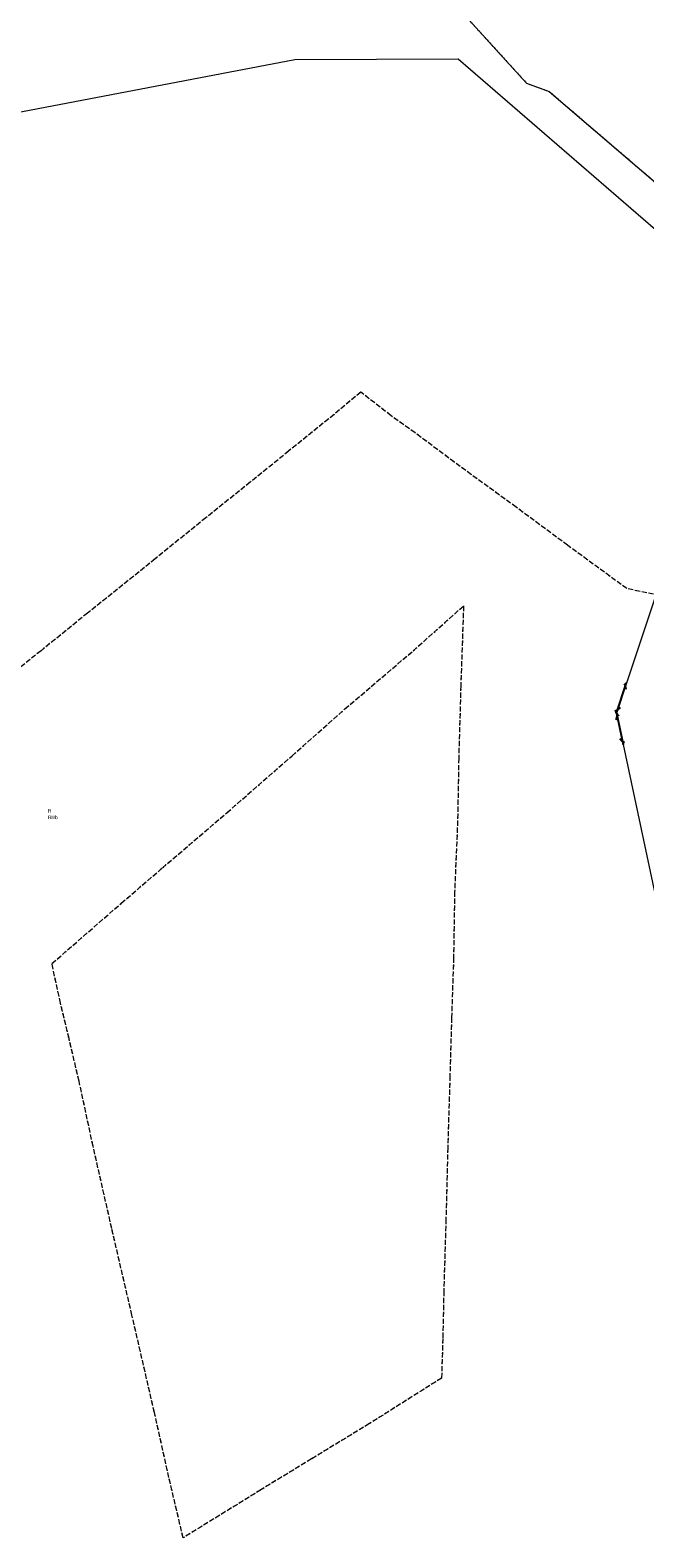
# Model space of a CAD drawing. Header units: metres. Extents: x 5549007 to 5551206, y 5955197 to 5958932.
# Tile 11 of 23: x 5549799 to 5549977, y 5957942 to 5958378. Entities that reach past the tile are written whole.
import ezdxf
from ezdxf.enums import TextEntityAlignment as Align

# ---------------------------------------------------------------- set-up
doc = ezdxf.new("R2010")
doc.units = ezdxf.units.M
for name, pattern in [('219-500', [0]), ('egkk-500', [2, 1.5, -0.5]), ('egug-500', [1, 0.5, -0.5]), ('sutp_500', [0])]:
    doc.linetypes.add(name, pattern=pattern)
doc.layers.get('0').update_dxf_attribs({"color": 2, "lineweight": 5})
doc.styles.get("Standard").update_dxf_attribs({"font": 'Working1250', "width": 0.75})

# ---------------------------------------------------------------- blocks, each defined once
blk = doc.blocks.new('SUTP')
at = {"color": 0, "linetype": 'Continuous'}
for p, q in [((0, 0), (0.866, 0.5)), ((0, 0), (9.232, 0)), ((1.866, -0.5), (1, 0)), ((7.366, -0.5), (8.232, 0)), ((9.232, 0), (8.366, 0.5))]:
    blk.add_line(p, q, dxfattribs=at)

msp = doc.modelspace()

# ---------------------------------------------------------------- linework, layer by layer
at = {"layer": '217-kontur klasyfikacyjny', "color": 92, "linetype": 'egkk-500', "lineweight": 18, "flags": 128}
for points in [[(5549894.65, 5958273.5), (5549886.93, 5958267.03)], [(5549903.41, 5958266.67), (5549894.65, 5958273.5)], [(5549886.93, 5958267.03), (5549873.86, 5958256.48)], [(5549910.34, 5958261.72), (5549903.41, 5958266.67)], [(5549921.69, 5958253.22), (5549910.34, 5958261.72)], [(5549873.86, 5958256.48), (5549862.73, 5958247.44)], [(5549939.56, 5958240.21), (5549921.69, 5958253.22)], [(5549862.73, 5958247.44), (5549849.89, 5958237.19)], [(5549954.42, 5958229.21), (5549939.56, 5958240.21)], [(5549849.89, 5958237.19), (5549835.28, 5958225.32)], [(5549971.5, 5958216.69), (5549954.42, 5958229.21)], [(5549835.28, 5958225.32), (5549815.74, 5958209.64)], [(5549981.22, 5958214.68), (5549971.5, 5958216.69)], [(5549815.74, 5958209.64), (5549802.27, 5958198.74)], [(5549909.75, 5958198.69), (5549924.34, 5958211.69)], [(5549924.34, 5958211.69), (5549923.55, 5958188.67)], [(5549802.27, 5958198.74), (5549784.58, 5958184.54)], [(5549890.09, 5958181.92), (5549909.75, 5958198.69)], [(5549923.55, 5958188.67), (5549922.94, 5958167.7)], [(5549874.79, 5958168.38), (5549890.09, 5958181.92)], [(5549855.94, 5958151.9), (5549874.79, 5958168.38)], [(5549922.94, 5958167.7), (5549922.63, 5958149.61)], [(5549837.33, 5958135.96), (5549855.94, 5958151.9)], [(5549922.63, 5958149.61), (5549921.76, 5958129.1)], [(5549825.46, 5958125.76), (5549837.33, 5958135.96)], [(5549921.76, 5958129.1), (5549921.46, 5958110.06)], [(5549805.41, 5958108.31), (5549825.46, 5958125.76)], [(5549921.46, 5958110.06), (5549920.88, 5958092.68)], [(5549807.9, 5958096.89), (5549805.41, 5958108.31)], [(5549810.35, 5958086.69), (5549807.9, 5958096.89)], [(5549920.88, 5958092.68), (5549920.4, 5958075.9)], [(5549813.26, 5958074.34), (5549810.35, 5958086.69)], [(5549817.31, 5958055.54), (5549813.26, 5958074.34)], [(5549920.4, 5958075.9), (5549919.78, 5958055.16)], [(5549822.7, 5958031.77), (5549817.31, 5958055.54)], [(5549919.78, 5958055.16), (5549919.25, 5958034.5)], [(5549828.55, 5958006.66), (5549822.7, 5958031.77)], [(5549919.25, 5958034.5), (5549918.63, 5958013.67)], [(5549918.63, 5958013.67), (5549918.34, 5958000)], [(5549835.02, 5957978.6), (5549828.55, 5958006.66)], [(5549918.34, 5958000), (5549917.99, 5957988.51)], [(5549917.99, 5957988.51), (5549897.14, 5957975.35)], [(5549839.2, 5957959.8), (5549835.02, 5957978.6)], [(5549897.14, 5957975.35), (5549880.4, 5957965.14)], [(5549880.4, 5957965.14), (5549865.79, 5957956.23)], [(5549843.34, 5957942.34), (5549839.2, 5957959.8)], [(5549865.79, 5957956.23), (5549843.34, 5957942.34)]]:
    msp.add_lwpolyline(points, dxfattribs=at)
at = {"layer": '218-kontur użytku gruntowego', "color": 3, "linetype": 'egug-500', "lineweight": 18, "flags": 128}
for points in [[(5549921.08, 5958386.38), (5549942.51, 5958362.78)], [(5549942.51, 5958362.78), (5549949.08, 5958360.41)], [(5549949.08, 5958360.41), (5549987.7, 5958327.3)], [(5549894.65, 5958273.5), (5549886.93, 5958267.03)], [(5549903.41, 5958266.67), (5549894.65, 5958273.5)], [(5549886.93, 5958267.03), (5549873.86, 5958256.48)], [(5549910.34, 5958261.72), (5549903.41, 5958266.67)], [(5549921.69, 5958253.22), (5549910.34, 5958261.72)], [(5549873.86, 5958256.48), (5549862.73, 5958247.44)], [(5549939.56, 5958240.21), (5549921.69, 5958253.22)], [(5549862.73, 5958247.44), (5549849.89, 5958237.19)], [(5549954.42, 5958229.21), (5549939.56, 5958240.21)], [(5549849.89, 5958237.19), (5549835.28, 5958225.32)], [(5549971.5, 5958216.69), (5549954.42, 5958229.21)], [(5549835.28, 5958225.32), (5549815.74, 5958209.64)], [(5549981.22, 5958214.68), (5549971.5, 5958216.69)], [(5549815.74, 5958209.64), (5549802.27, 5958198.74)], [(5549909.75, 5958198.69), (5549924.34, 5958211.69)], [(5549924.34, 5958211.69), (5549923.55, 5958188.67)], [(5549802.27, 5958198.74), (5549784.58, 5958184.54)], [(5549890.09, 5958181.92), (5549909.75, 5958198.69)], [(5549923.55, 5958188.67), (5549922.94, 5958167.7)], [(5549874.79, 5958168.38), (5549890.09, 5958181.92)], [(5549855.94, 5958151.9), (5549874.79, 5958168.38)], [(5549922.94, 5958167.7), (5549922.63, 5958149.61)], [(5549837.33, 5958135.96), (5549855.94, 5958151.9)], [(5549922.63, 5958149.61), (5549921.76, 5958129.1)], [(5549825.46, 5958125.76), (5549837.33, 5958135.96)], [(5549921.76, 5958129.1), (5549921.46, 5958110.06)], [(5549805.41, 5958108.31), (5549825.46, 5958125.76)], [(5549921.46, 5958110.06), (5549920.88, 5958092.68)], [(5549807.9, 5958096.89), (5549805.41, 5958108.31)], [(5549810.35, 5958086.69), (5549807.9, 5958096.89)], [(5549920.88, 5958092.68), (5549920.4, 5958075.9)], [(5549813.26, 5958074.34), (5549810.35, 5958086.69)], [(5549817.31, 5958055.54), (5549813.26, 5958074.34)], [(5549920.4, 5958075.9), (5549919.78, 5958055.16)], [(5549822.7, 5958031.77), (5549817.31, 5958055.54)], [(5549919.78, 5958055.16), (5549919.25, 5958034.5)], [(5549828.55, 5958006.66), (5549822.7, 5958031.77)], [(5549919.25, 5958034.5), (5549918.63, 5958013.67)], [(5549918.63, 5958013.67), (5549918.34, 5958000)], [(5549835.02, 5957978.6), (5549828.55, 5958006.66)], [(5549918.34, 5958000), (5549917.99, 5957988.51)], [(5549917.99, 5957988.51), (5549897.14, 5957975.35)], [(5549839.2, 5957959.8), (5549835.02, 5957978.6)], [(5549897.14, 5957975.35), (5549880.4, 5957965.14)], [(5549880.4, 5957965.14), (5549865.79, 5957956.23)], [(5549843.34, 5957942.34), (5549839.2, 5957959.8)], [(5549865.79, 5957956.23), (5549843.34, 5957942.34)]]:
    msp.add_lwpolyline(points, dxfattribs=at)
at = {"layer": '219-działka ewidencyjna', "color": 7, "linetype": '219-500', "lineweight": 18, "flags": 128}
for points in [[(5549921.08, 5958386.38), (5549942.51, 5958362.78)], [(5549801.46, 5958355.43), (5549875.55, 5958369.67)], [(5549875.55, 5958369.67), (5549922.75, 5958369.84)], [(5549922.75, 5958369.84), (5550015.41, 5958289.67)], [(5549942.51, 5958362.78), (5549949.08, 5958360.41)], [(5549949.08, 5958360.41), (5550024.65, 5958295.63)], [(5549709.07, 5958337.86), (5549801.46, 5958355.43)]]:
    msp.add_lwpolyline(points, dxfattribs=at)
at = {"layer": 'przewód telekomunikacyjny napowietrzny', "color": 30, "linetype": 'sutp_500', "lineweight": 18, "flags": 128}
for points in [[(5549991.09, 5958248.3), (5549968.49, 5958180.69)], [(5549968.49, 5958180.69), (5549979.89, 5958127.22)]]:
    msp.add_lwpolyline(points, dxfattribs=at)

# ---------------------------------------------------------------- block references
at = {"layer": 'przewód telekomunikacyjny napowietrzny', "color": 30, "linetype": 'CONTINUOUS', "lineweight": 18}
for rotation in [71.517, 282.035]:
    msp.add_blockref('SUTP', (5549968.49, 5958180.69), dxfattribs=dict(at, rotation=rotation))

# ---------------------------------------------------------------- texts
at = {"layer": '209-oznaczenie konturu klasyfikacyjnego', "color": 92, "linetype": 'CONTINUOUS', "lineweight": 18, "width": 0.79}
msp.add_text('RIIIb', height=1, dxfattribs=at).set_placement((5549804.3, 5958151.07), align=Align.TOP_LEFT)
at = {"layer": '210-oznaczenie konturu użytku gruntowego', "color": 3, "linetype": 'CONTINUOUS', "lineweight": 18, "width": 0.79}
msp.add_text('R', height=1, dxfattribs=at).set_placement((5549804.3, 5958151.97))

doc.saveas('drawing.dxf')
